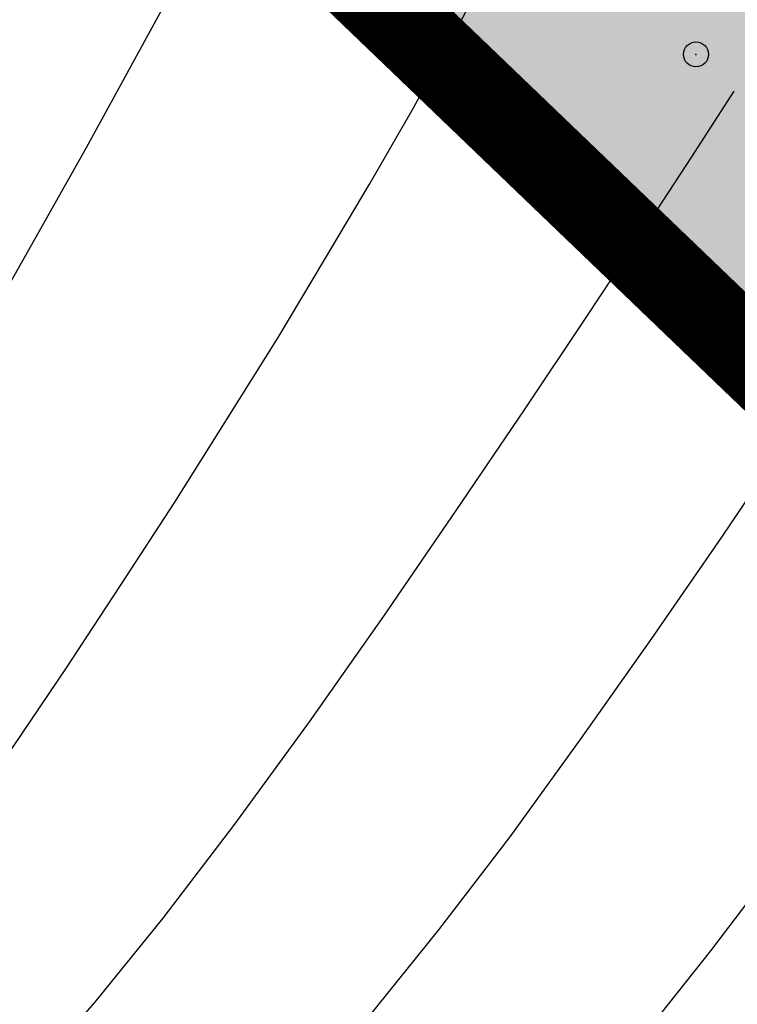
# Model space of a CAD drawing. Extents: x 0 to 370488, y 0 to 4202825.
# Tile 240 of 256: x 360289 to 360298, y 4200443 to 4200455. Entities that reach past the tile are written whole.
import ezdxf

# ---------------------------------------------------------------- set-up
doc = ezdxf.new("R2010")
doc.units = 0
doc.header["$LTSCALE"] = 0.5
doc.header["$MEASUREMENT"] = 0
doc.header["$PDMODE"] = 32
doc.header["$PDSIZE"] = 0.3
doc.linetypes.add('CONTI', pattern=[0])
doc.linetypes.add('GOST2.303 6', pattern=[12, 8, -1.5, 1, -1.5])
doc.layers.add('(032) Горизонтали утолщенные', color=32, linetype='Continuous', lineweight=30)
doc.layers.add('.', color=7, linetype='Continuous', lineweight=15)
doc.layers.add('GORIZDEFAULT', color=32, linetype='CONTI')
doc.layers.add('PI_TTDEFAULT', color=5, linetype='CONTI')

msp = doc.modelspace()

# ---------------------------------------------------------------- hatches: boundary and pattern name
at = {"layer": '.', "ltscale": 0.149071}
h = msp.add_hatch(color=256, dxfattribs=at)
h.dxf.hatch_style = 1
h.set_gradient(color1=(51, 204, 0), color2=(51, 204, 0), tint=1)
edge = h.paths.add_edge_path()
edge.add_line((361134.955, 4200608.327), (360514.494, 4200266.411))
edge.add_arc((360509.185, 4200276.045), 11, 226.1663, 298.8577, ccw=False)
edge.add_line((360501.567, 4200268.11), (360238.667, 4200520.519))
edge.add_line((360238.667, 4200520.519), (360063.771, 4200791.021))
edge.add_line((360063.771, 4200791.021), (360055.869, 4200786.666))
edge.add_line((360055.869, 4200786.666), (360231.678, 4200514.752))
edge.add_line((360231.678, 4200514.752), (360505.949, 4200251.426))
edge.add_line((360505.949, 4200251.426), (361159.312, 4200611.473))
edge.add_line((361159.312, 4200611.473), (360747.942, 4201168.046))
edge.add_line((360747.942, 4201168.046), (360739.99, 4201163.663))
edge.add_line((360739.99, 4201163.663), (361138.492, 4200624.499))
edge.add_arc((361129.646, 4200617.961), 11, -61.1423, 36.4685, ccw=False)
h.paths.add_polyline_path([(360635.673, 4200691.995), (360780.102, 4200429.905), (360509.032, 4200280.542), (360483.33, 4200328.786), (360556.369, 4200368.228), (360581.78, 4200320.574), (360586.689, 4200323.322), (360558.05, 4200375.292), (360464.998, 4200324.014), (360283.729, 4200498.05)], flags=16)
edge = h.paths.add_edge_path(flags=17)
edge.add_line((361133.667, 4200620.933), (360949.42, 4200870.214))
edge.add_arc((360945.4, 4200867.242), 5, 36.4685, 118.8577)
edge.add_line((360942.986, 4200871.621), (360648.845, 4200709.53))
edge.add_arc((360651.259, 4200705.151), 5, 118.8577, 208.8577)
edge.add_line((360646.88, 4200702.738), (360795.17, 4200433.642))
edge.add_arc((360799.549, 4200436.055), 5, 208.8577, 298.8577)
edge.add_line((360801.962, 4200431.676), (361132.059, 4200613.582))
edge.add_arc((361129.646, 4200617.961), 5, 298.8577, 396.4685)
h.paths.add_polyline_path([(360656.693, 4200703.578), (360944.264, 4200862.049), (361123.713, 4200619.259), (360801.122, 4200441.489)], flags=16)
edge = h.paths.add_edge_path(flags=17)
edge.add_line((360789.915, 4200430.746), (360641.624, 4200699.842))
edge.add_arc((360637.246, 4200697.429), 5, 28.8634, 118.8577)
edge.add_line((360634.832, 4200701.808), (360274.624, 4200503.308))
edge.add_arc((360277.037, 4200498.929), 5, 118.8577, 226.1663)
edge.add_line((360273.574, 4200495.323), (360505.722, 4200272.438))
edge.add_arc((360509.185, 4200276.045), 5, 226.1663, 298.8577)
edge.add_line((360511.598, 4200271.666), (360519.249, 4200275.882))
edge.add_line((360519.249, 4200275.882), (360514.899, 4200283.761))
edge.add_line((360514.899, 4200283.761), (360520.166, 4200286.663))
edge.add_line((360520.166, 4200286.663), (360524.504, 4200278.777))
edge.add_line((360524.504, 4200278.777), (360787.949, 4200423.954))
edge.add_arc((360785.536, 4200428.333), 5, 298.8577, 388.8577)
edge = h.paths.add_edge_path()
edge.add_arc((360385.769, 4200927.93), 5, 28.8577, 118.8577)
edge.add_line((360383.356, 4200932.309), (360379.852, 4200930.379))
edge.add_line((360379.852, 4200930.379), (360528.625, 4200660.407))
edge.add_line((360528.625, 4200660.407), (360265.595, 4200515.46))
edge.add_line((360265.595, 4200515.46), (360250.316, 4200530.13))
edge.add_line((360250.316, 4200530.13), (360093.542, 4200772.602))
edge.add_line((360093.542, 4200772.602), (360090.338, 4200770.837))
edge.add_arc((360092.751, 4200766.458), 5, 118.8577, 212.8852)
edge.add_line((360088.552, 4200763.743), (360240.685, 4200528.449))
edge.add_line((360240.685, 4200528.449), (360243.327, 4200524.363))
edge.add_line((360243.327, 4200524.363), (360261.485, 4200506.929))
edge.add_arc((360264.948, 4200510.536), 5, 226.1663, 298.8577)
edge.add_line((360267.361, 4200506.157), (360536.472, 4200654.455))
edge.add_arc((360534.059, 4200658.834), 5, 298.8592, 388.857)
edge.add_line((360538.438, 4200661.247), (360390.148, 4200930.343))
edge = h.paths.add_edge_path()
edge.add_arc((360751.558, 4201129.505), 5, 36.4694, 118.8577)
edge.add_line((360749.145, 4201133.884), (360745.026, 4201131.614))
edge.add_line((360745.026, 4201131.614), (360929.872, 4200881.521))
edge.add_line((360929.872, 4200881.521), (360645.109, 4200724.598))
edge.add_line((360645.109, 4200724.598), (360496.336, 4200994.569))
edge.add_line((360496.336, 4200994.569), (360492.833, 4200992.639))
edge.add_arc((360495.246, 4200988.26), 5, 118.8577, 208.8585)
edge.add_line((360490.867, 4200985.847), (360639.157, 4200716.751))
edge.add_arc((360643.536, 4200719.164), 5, 208.8577, 298.8514)
edge.add_line((360645.949, 4200714.785), (360938.218, 4200875.845))
edge.add_arc((360935.805, 4200880.224), 5, 298.8577, 396.4685)
edge.add_line((360939.826, 4200883.196), (360755.579, 4201132.477))

# ---------------------------------------------------------------- linework, layer by layer
at = {"layer": '(032) Горизонтали утолщенные', "color": 32}
for points in [[(360284.85, 4200444.48, 542), (360284.92, 4200444.57, 542), (360284.99, 4200444.67, 542), (360285.26, 4200445.03, 542), (360285.56, 4200445.46, 542), (360285.89, 4200445.98, 542), (360286.28, 4200446.6, 542), (360286.73, 4200447.34, 542), (360287.26, 4200448.22, 542), (360287.87, 4200449.26, 542), (360288.57, 4200450.47, 542), (360289.36, 4200451.85, 542), (360290.23, 4200453.39, 542), (360291.16, 4200455.09, 542), (360292.14, 4200456.95, 542), (360293.17, 4200458.95, 542), (360294.22, 4200461.09, 542), (360295.3, 4200463.36, 542), (360296.38, 4200465.68, 542), (360297.41, 4200468, 542), (360298.39, 4200470.25, 542)], [(360296.91, 4200442.71, 540), (360297.73, 4200443.74, 540), (360298.54, 4200444.81, 540)]]:
    msp.add_polyline3d(points, dxfattribs=at)
at = {"ltscale": 0.149071, "const_width": 0.1}
msp.add_lwpolyline([(360052.603, 4200791.717), (360231.678, 4200514.752), (360505.949, 4200251.426), (361159.312, 4200611.473), (360744.344, 4201172.914)], dxfattribs=at)
at = {"color": 1, "linetype": 'GOST2.303 6', "lineweight": 30, "const_width": 1.035}
msp.add_lwpolyline([(360055.869, 4200786.666), (360747.942, 4201168.046), (361159.312, 4200611.473), (360505.949, 4200251.426), (360231.678, 4200514.752)], close=True, dxfattribs=at)
at = {"layer": 'GORIZDEFAULT', "color": 32}
for points in [[(360286.57, 4200442.66, 541.5), (360287.06, 4200443.19, 541.5), (360287.58, 4200443.8, 541.5), (360288.13, 4200444.5, 541.5), (360288.72, 4200445.3, 541.5), (360289.35, 4200446.19, 541.5), (360289.99, 4200447.14, 541.5), (360290.64, 4200448.13, 541.5), (360291.29, 4200449.13, 541.5), (360291.92, 4200450.13, 541.5), (360292.53, 4200451.11, 541.5), (360293.09, 4200452.04, 541.5), (360293.63, 4200452.95, 541.5), (360294.14, 4200453.84, 541.5), (360294.64, 4200454.75, 541.5), (360295.14, 4200455.69, 541.5), (360295.65, 4200456.67, 541.5), (360296.17, 4200457.73, 541.5), (360296.71, 4200458.88, 541.5), (360297.28, 4200460.1, 541.5), (360297.86, 4200461.38, 541.5), (360298.47, 4200462.72, 541.5)], [(360289.56, 4200442.24, 541), (360290.33, 4200443.12, 541), (360291.15, 4200444.13, 541), (360292.01, 4200445.26, 541), (360292.91, 4200446.49, 541), (360293.8, 4200447.76, 541), (360294.67, 4200449.03, 541), (360295.49, 4200450.24, 541), (360296.24, 4200451.36, 541), (360296.88, 4200452.33, 541), (360297.5, 4200453.28, 541), (360298.01, 4200454.07, 541)], [(360293.6, 4200442.92, 540.5), (360294.46, 4200443.99, 540.5), (360295.32, 4200445.11, 540.5), (360296.17, 4200446.29, 540.5), (360297.02, 4200447.49, 540.5), (360297.86, 4200448.71, 540.5), (360298.69, 4200449.94, 540.5)]]:
    msp.add_polyline3d(points, dxfattribs=at)
at = {"layer": 'PI_TTDEFAULT', "color": 5}
msp.add_point((360297.55, 4200454.51, 541.1), dxfattribs=at)

doc.saveas('drawing.dxf')
